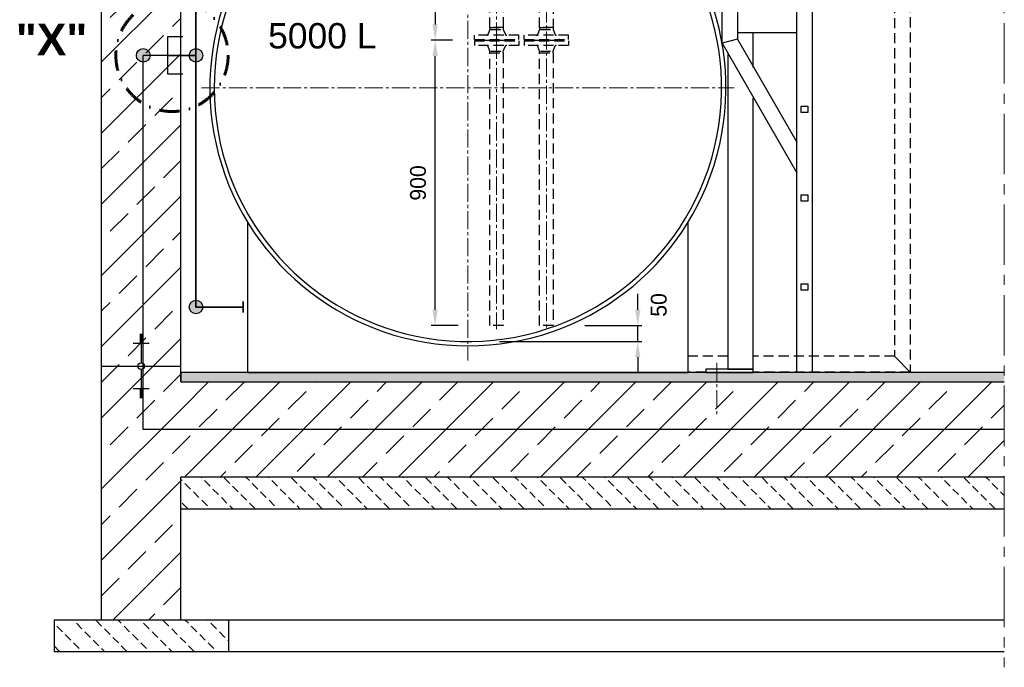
# Model space of a CAD drawing. Header units: millimetres. Extents: x -2329 to 35453, y 325 to 8304.
# Tile 7 of 11: x 5912 to 9016, y 3686 to 5729. Entities that reach past the tile are written whole.
import ezdxf

# ---------------------------------------------------------------- set-up
doc = ezdxf.new("R2010")
doc.units = ezdxf.units.MM
for name, pattern in [('DASHDOT', [25.4, 12.7, -6.35, 0, -6.35]), ('HIDDEN', [9.525, 6.35, -3.175]), ('MITTE2', [28.575, 19.05, -3.175, 3.175, -3.175])]:
    doc.linetypes.add(name, pattern=pattern)
doc.layers.add('Beschriftung', color=7, linetype='Continuous')
doc.layers.add('verz. Bandstahl 30x3_5mm auf Putz', color=1, linetype='GRENZE1', lineweight=35)
doc.layers.add('verz. Bandstahl 30x3_5mm im Beton', color=5, linetype='GRENZE1', lineweight=35)
doc.styles.add('LBB3.5M1000', font='isocp.shx', dxfattribs={"height": 3.5})
doc.linetypes.add('GRENZE1', pattern='A,6.35,-2.54,[133,ltypeshp.shx,S=2.54,R=0,X=-2.54,Y=0],-2.54,25.4', length=36.83)
doc.dimstyles.new('DIN', dxfattribs={"dimtxt": 2.5, "dimasz": 2.5, "dimexe": 1.25, "dimexo": 0.625, "dimtad": 1, "dimtih": 1, "dimdec": 4, "dimdsep": 46, "dimlunit": 6, "dimtxsty": 'Standard', "dimcen": 2.5, "dimadec": 0, "dimazin": 0, "dimtfac": 1, "dimtdec": 4, "dimtmove": 0, "dimatfit": 3, "dimfxl": 0, "dimtvp": 1, "dimtolj": 1, "dimtzin": 0, "dimarcsym": 0})
pattern_1 = [(45, (-34494.86, -30129.65), (-112.2532, 112.2532), []), (45, (-34382.61, -30129.65), (-112.2532, 112.2532), [79.375, -39.6875])]

# ---------------------------------------------------------------- blocks, each defined once
blk = doc.blocks.new('*D20')
at = {"color": 0, "lineweight": -2, "transparency": 16777216}
for p, q in [((7276.4, 6660), (7209.1, 6660)), ((7221.6, 6610), (7221.6, 5714)), ((7276.4, 5664), (7209.1, 5664))]:
    blk.add_line(p, q, dxfattribs=at)
at = {"color": 0, "transparency": 16777216}
for points in [[(7213.2, 6610), (7229.9, 6610), (7221.6, 6660)], [(7213.2, 5714), (7229.9, 5714), (7221.6, 5664)]]:
    blk.add_solid(points, dxfattribs=at)
at = {"layer": 'DEFPOINTS', "color": 0, "transparency": 16777216}
for p in [(7376.4, 6660), (7221.6, 5664), (7376.4, 5664)]:
    blk.add_point(p, dxfattribs=at)
at = {"color": 0, "transparency": 16777216, "insert": (7164, 6162), "char_height": 50, "attachment_point": 5, "rotation": 90}
blk.add_mtext('\\A1;996', dxfattribs=at)
blk = doc.blocks.new('*D21')
at = {"color": 0, "lineweight": -2, "transparency": 16777216}
for p, q in [((7276.4, 5664), (7209.1, 5664)), ((7221.6, 4814), (7221.6, 5614)), ((7294.2, 4764), (7209.1, 4764))]:
    blk.add_line(p, q, dxfattribs=at)
at = {"color": 0, "transparency": 16777216}
for points in [[(7213.2, 5614), (7229.9, 5614), (7221.6, 5664)], [(7213.2, 4814), (7229.9, 4814), (7221.6, 4764)]]:
    blk.add_solid(points, dxfattribs=at)
at = {"layer": 'DEFPOINTS', "color": 0, "transparency": 16777216}
for p in [(7221.6, 5664), (7376.4, 5664), (7394.2, 4764)]:
    blk.add_point(p, dxfattribs=at)
at = {"color": 0, "transparency": 16777216, "insert": (7167.8, 5214), "char_height": 50, "attachment_point": 5, "rotation": 90}
blk.add_mtext('\\A1;900', dxfattribs=at)
blk = doc.blocks.new('*D22')
at = {"color": 0, "lineweight": -2, "transparency": 16777216}
for p, q in [((7860.5, 4814), (7860.5, 4864)), ((7693.5, 4764), (7873, 4764)), ((7860.5, 4714), (7860.5, 4764)), ((7424.9, 4714), (7873, 4714)), ((7860.5, 4664), (7860.5, 4614))]:
    blk.add_line(p, q, dxfattribs=at)
at = {"color": 0, "transparency": 16777216}
for points in [[(7852.2, 4814), (7868.9, 4814), (7860.5, 4764)], [(7852.2, 4664), (7868.9, 4664), (7860.5, 4714)]]:
    blk.add_solid(points, dxfattribs=at)
at = {"layer": 'DEFPOINTS', "color": 0, "transparency": 16777216}
for p in [(7593.5, 4764), (7860.5, 4764), (7324.9, 4714)]:
    blk.add_point(p, dxfattribs=at)
at = {"color": 0, "transparency": 16777216, "insert": (7926.9, 4829.2), "char_height": 50, "attachment_point": 5, "rotation": 90}
blk.add_mtext('\\A1;50', dxfattribs=at)

msp = doc.modelspace()

# ---------------------------------------------------------------- hatches: boundary and pattern name
at = {"lineweight": 5}
h = msp.add_hatch(dxfattribs=at)
h.set_pattern_fill('ANSI33', color=256, scale=25)
h.set_pattern_definition(pattern_1)
h.paths.add_polyline_path([(6230.1, 7793), (6360.2, 7789.1), (6359.9, 7779.1), (6399.9, 7777.9), (6419.9, 7757.3), (6419.9, 3836.3), (6364.9, 3836.3), (6359.9, 3836.3), (6169.9, 3836.3), (6169.9, 7764.8), (6189.8, 7784.2), (6229.8, 7783)])
h = msp.add_hatch(dxfattribs=at)
h.set_pattern_fill('ANSI33', color=256, scale=25)
h.set_pattern_definition([(45, (6169.86, 30295.6), (-112.2532, 112.2532), []), (45, (6282.11, 30295.6), (-112.2532, 112.2532), [79.375, -39.6875])])
h.paths.add_polyline_path([(6305.2, 4636.3, 1), (6284.5, 4636.3, 1)])
h = msp.add_hatch(dxfattribs=at)
h.set_pattern_fill('ANSI36', color=256, scale=5, angle=90)
h.set_pattern_definition([(135, (-39869.862, -817.309), (-30.8696304, 8.41899), [39.6875, -7.9375, 0, -7.9375])])
h.paths.add_polyline_path([(9016.3, 4616.3), (6419.9, 4616.3), (6419.9, 4586.3), (9016.3, 4586.3)])
h = msp.add_hatch(dxfattribs=at)
h.set_pattern_fill('ANSI33', color=256, scale=25)
h.set_pattern_definition(pattern_1)
h.paths.add_polyline_path([(9016.3, 4586.3), (6419.9, 4586.3), (6419.9, 4286.3), (9016.3, 4286.3)])
h = msp.add_hatch(dxfattribs=at)
h.set_pattern_fill('BETON_UNBEWEHRT', color=256, scale=200, angle=90, pattern_type=2)
h.set_pattern_definition([(135, (9119.59, 30358.427), (-35.35534, -35.35534), [25, -12.5])])
h.paths.add_polyline_path([(9016.3, 4186.3), (9016.3, 4286.3), (6419.9, 4286.3), (6419.9, 4186.3)])
h = msp.add_hatch(dxfattribs=at)
h.set_pattern_fill('BETON_UNBEWEHRT', color=256, scale=200, angle=90, pattern_type=2)
h.set_pattern_definition([(135, (6169.86, 29908.427), (-35.35534, -35.35534), [25, -12.5])])
h.paths.add_polyline_path([(6569.9, 3836.3), (6019.9, 3836.3), (6019.9, 3736.3), (6569.9, 3736.3)])
at = {"layer": 'verz. Bandstahl 30x3_5mm auf Putz', "lineweight": -3}
h = msp.add_hatch(color=256, dxfattribs=at)
h.dxf.hatch_style = 1
edge = h.paths.add_edge_path()
edge.add_arc((6467.5, 5616.3), 21.4, 0, 360)
h = msp.add_hatch(color=256, dxfattribs=at)
h.dxf.hatch_style = 1
edge = h.paths.add_edge_path()
edge.add_arc((6467.5, 4822.7), 21.4, 0, 360)
at = {"layer": 'verz. Bandstahl 30x3_5mm im Beton', "lineweight": -3, "ltscale": 20}
h = msp.add_hatch(color=256, dxfattribs=at)
h.dxf.hatch_style = 1
edge = h.paths.add_edge_path()
edge.add_arc((6301.1, 5616.3), 21.4, 0, 360)

# ---------------------------------------------------------------- linework, layer by layer
at = {"linetype": 'MITTE2', "lineweight": 18, "ltscale": 10}
msp.add_line((9016.3, 8003.8), (9016.3, 3686.3), dxfattribs=at)
for p, q in [((6169.9, 3836.3), (6169.9, 7764.8)), ((6419.9, 4586.3), (6419.9, 7757.3)), ((8362.1, 5688), (8174.6, 5688)), ((8126.3, 5654.8), (8362.1, 5246.3)), ((8174.6, 5667.8), (8362.1, 5342.9)), ((6299.9, 4736), (6289.9, 4736)), ((6299.9, 4732.4), (6289.9, 4732.4)), ((6299.9, 4728.9), (6289.9, 4728.9)), ((6299.9, 4725.4), (6289.9, 4725.4)), ((6299.9, 4721.9), (6289.9, 4721.9)), ((6294.9, 4736.3), (6294.9, 4646.7)), ((6319.9, 4707.8), (6269.9, 4707.8)), ((6299.9, 4718.4), (6289.9, 4718.4)), ((6299.9, 4714.8), (6289.9, 4714.8)), ((6299.9, 4711.3), (6289.9, 4711.3)), ((8669.9, 4667.5), (8719.9, 4617.5)), ((6169.9, 4636.3), (6419.9, 4636.3)), ((6294.9, 4626), (6294.9, 4536.3)), ((6319.9, 4564.8), (6269.9, 4564.8)), ((6299.9, 4561.3), (6289.9, 4561.3)), ((6299.9, 4557.8), (6289.9, 4557.8)), ((6299.9, 4554.3), (6289.9, 4554.3)), ((6299.9, 4550.7), (6289.9, 4550.7)), ((6299.9, 4547.2), (6289.9, 4547.2)), ((6299.9, 4543.7), (6289.9, 4543.7)), ((6299.9, 4540.2), (6289.9, 4540.2)), ((6299.9, 4536.7), (6289.9, 4536.7)), ((6419.9, 3836.3), (6419.9, 4286.3)), ((9016.3, 4286.3), (6419.9, 4286.3)), ((6419.9, 4186.3), (9016.3, 4186.3)), ((6019.9, 3836.3), (9016.3, 3836.3)), ((6019.9, 3836.3), (6019.9, 3736.3)), ((6569.9, 3836.3), (6569.9, 3736.3)), ((6019.9, 3736.3), (9016.3, 3736.3))]:
    msp.add_line(p, q)
at = {"linetype": 'MITTE2', "lineweight": 5, "ltscale": 3}
for p, q in [((7572.3, 7492.2), (7572.3, 4753.2)), ((7415.4, 5662.5), (7415.4, 6660)), ((7415.4, 5662.5), (7415.4, 4753.2))]:
    msp.add_line(p, q, dxfattribs=at)
at = {"linetype": 'MITTE2', "lineweight": 18, "ltscale": 3}
for p, q in [((7324.9, 6582.8), (7324.9, 4654.5)), ((6485, 5514), (8164.7, 5514)), ((8109.9, 4646.3), (8109.9, 4477.9))]:
    msp.add_line(p, q, dxfattribs=at)
at = {"linetype": 'HIDDEN', "ltscale": 5}
for p, q in [((7394.2, 5698), (7388.9, 5683.9)), ((7394.2, 5704), (7394.2, 5698)), ((7394.2, 5704), (7436.6, 5704)), ((7397.2, 5698), (7433.6, 5698)), ((7436.6, 5704), (7436.6, 5698)), ((7436.6, 5698), (7442, 5683.9)), ((7551.1, 5698), (7545.8, 5683.9)), ((7551.1, 5704), (7551.1, 5698)), ((7551.1, 5704), (7593.5, 5704)), ((7554.1, 5698), (7590.5, 5698)), ((7593.5, 5704), (7593.5, 5698)), ((7593.5, 5698), (7598.9, 5683.9)), ((7345.4, 5666), (7345.4, 5680)), ((7485.4, 5680), (7345.4, 5680)), ((7345.4, 5666), (7485.4, 5666)), ((7345.4, 5662), (7485.4, 5662)), ((7345.4, 5662), (7345.4, 5648)), ((7376.4, 5664), (7454.4, 5664)), ((7376.4, 5664), (7376.4, 5664)), ((7376.4, 5664), (7376.4, 5664)), ((7376.4, 5664), (7454.4, 5664)), ((7454.4, 5664), (7454.4, 5664)), ((7454.4, 5664), (7454.4, 5664)), ((7485.4, 5666), (7485.4, 5680)), ((7485.4, 5662), (7485.4, 5648)), ((7502.3, 5666), (7502.3, 5680)), ((7642.3, 5680), (7502.3, 5680)), ((7502.3, 5666), (7642.3, 5666)), ((7502.3, 5662), (7642.3, 5662)), ((7502.3, 5662), (7502.3, 5648)), ((7533.3, 5664), (7611.3, 5664)), ((7533.3, 5664), (7533.3, 5664)), ((7533.3, 5664), (7533.3, 5664)), ((7533.3, 5664), (7611.3, 5664)), ((7611.3, 5664), (7611.3, 5664)), ((7611.3, 5664), (7611.3, 5664)), ((7642.3, 5666), (7642.3, 5680)), ((7642.3, 5662), (7642.3, 5648)), ((7485.4, 5648), (7345.4, 5648)), ((7394.2, 5630), (7388.9, 5644.1)), ((7394.2, 5624), (7394.2, 5630)), ((7397.2, 5630), (7433.6, 5630)), ((7436.6, 5630), (7442, 5644.1)), ((7436.6, 5624), (7436.6, 5630)), ((7642.3, 5648), (7502.3, 5648)), ((7551.1, 5630), (7545.8, 5644.1)), ((7551.1, 5624), (7551.1, 5630)), ((7554.1, 5630), (7590.5, 5630)), ((7593.5, 5630), (7598.9, 5644.1)), ((7593.5, 5624), (7593.5, 5630))]:
    msp.add_line(p, q, dxfattribs=at)
for points in [[(8236.1, 7117.5), (8719.9, 7117.5), (8719.9, 4617.5), (8224.9, 4617.5)], [(8099.9, 7067.5), (8669.9, 7067.5), (8669.9, 4667.5), (8224.9, 4667.5)], [(7593.5, 6208.3), (7593.5, 5704), (7551.1, 5704), (7551.1, 6208.3)], [(8144.9, 4667.5), (8019.9, 4667.5)], [(8074.9, 4617.5), (8019.9, 4617.5)]]:
    msp.add_lwpolyline(points, dxfattribs=at)
for points in [[(7394.2, 6594), (7436.6, 6594), (7436.6, 5704), (7394.2, 5704)], [(7394.2, 5624), (7436.6, 5624), (7436.6, 4764), (7394.2, 4764)], [(7551.1, 5624), (7593.5, 5624), (7593.5, 4764), (7551.1, 4764)]]:
    msp.add_lwpolyline(points, close=True, dxfattribs=at)
msp.add_lwpolyline([(8362.1, 4616.3), (8362.1, 6042.1, 0.414214), (8162.1, 6242.1), (7831.9, 6242.1), (7831.9, 6290.4), (8162.1, 6290.4, -0.414214), (8410.4, 6042.1), (8410.4, 4616.3)], format="xyb", close=True)
for points in [[(8174.6, 5667.8), (8126.3, 5654.8), (8126.3, 6242.1), (8174.6, 6242.1)], [(8376.3, 5456.3), (8396.3, 5456.3), (8396.3, 5436.3), (8376.3, 5436.3)], [(8376.3, 5176.3), (8396.3, 5176.3), (8396.3, 5156.3), (8376.3, 5156.3)], [(8376.3, 4896.3), (8396.3, 4896.3), (8396.3, 4876.3), (8376.3, 4876.3)], [(8074.9, 4616.3), (8224.9, 4616.3), (8224.9, 4626.3), (8074.9, 4626.3)]]:
    msp.add_lwpolyline(points, close=True)
for points in [[(8224.9, 5578.2), (8224.9, 5688)], [(8144.9, 5620.2), (8144.9, 4626.3), (8224.9, 4626.3), (8224.9, 5481.6)], [(6629.9, 5090.9), (6629.9, 4616.3), (8019.9, 4616.3), (8019.9, 5090.9)], [(9016.3, 4616.3), (6419.9, 4616.3), (6419.9, 4586.3), (9016.3, 4586.3)]]:
    msp.add_lwpolyline(points)
msp.add_circle((6294.9, 4636.3), 10.4)
for radius, start, end in [(800, 111.9232, 64.6157), (813.7, 120, 270), (813.7, 270, 60)]:
    msp.add_arc((7324.9, 5514), radius, start, end)
for centre, radius, start, end in [((7383.3, 5686), 6, 270, 339.3045), ((7447.6, 5686), 6, 200.6955, 270), ((7540.2, 5686), 6, 270, 339.3045), ((7604.5, 5686), 6, 200.6955, 270), ((7374.4, 5664), 2, 0, 90), ((7374.4, 5664), 2, 270, 0), ((7456.4, 5664), 2, 90, 180), ((7456.4, 5664), 2, 180, 270), ((7531.3, 5664), 2, 0, 90), ((7531.3, 5664), 2, 270, 0), ((7613.3, 5664), 2, 90, 180), ((7613.3, 5664), 2, 180, 270), ((7383.3, 5642), 6, 20.6955, 90), ((7447.6, 5642), 6, 90, 159.3045), ((7540.2, 5642), 6, 20.6955, 90), ((7604.5, 5642), 6, 90, 159.3045)]:
    msp.add_arc(centre, radius, start, end, dxfattribs=at)
at = {"layer": 'Beschriftung', "linetype": 'DASHDOT', "lineweight": 60, "ltscale": 5}
msp.add_circle((6391.8, 5616.3), 177, dxfattribs=at)
at = {"layer": 'verz. Bandstahl 30x3_5mm auf Putz', "ltscale": 3}
for p, q in [((6467.5, 4822.7), (6467.5, 6374)), ((6467.5, 5616.3), (6377.7, 5616.3)), ((6467.5, 4822.7), (6615.9, 4822.7))]:
    msp.add_line(p, q, dxfattribs=at)
at = {"layer": 'verz. Bandstahl 30x3_5mm auf Putz'}
msp.add_line((6615.9, 4839.8), (6615.9, 4805.6), dxfattribs=at)
at = {"layer": 'verz. Bandstahl 30x3_5mm auf Putz', "lineweight": -3, "ltscale": 5}
for centre in [(6467.5, 5616.3), (6467.5, 4822.7)]:
    msp.add_circle(centre, 21.4, dxfattribs=at)
at = {"layer": 'verz. Bandstahl 30x3_5mm im Beton', "lineweight": -3, "ltscale": 20}
for p, q in [((6426.1, 5674.5), (6377.7, 5674.5)), ((6377.7, 5674.5), (6377.7, 5558.1)), ((6377.7, 5616.3), (6301.1, 5616.3)), ((6377.7, 5558.1), (6426.1, 5558.1))]:
    msp.add_line(p, q, dxfattribs=at)
at = {"layer": 'verz. Bandstahl 30x3_5mm im Beton', "lineweight": -3, "ltscale": 8}
for p, q in [((6301.1, 4436.3), (6301.1, 5616.3)), ((9016.3, 4436.3), (6301.1, 4436.3))]:
    msp.add_line(p, q, dxfattribs=at)
at = {"layer": 'verz. Bandstahl 30x3_5mm im Beton', "lineweight": -3, "ltscale": 20}
msp.add_circle((6301.1, 5616.3), 21.4, dxfattribs=at)

# ---------------------------------------------------------------- texts
at = {"style": 'LBB3.5M1000'}
for s, width, heights, insert, char_height, attachment_point in [('{\\fArial|b1|i0|c0|p34;"X"}', 221.067, [0], (5899.3, 5716.4), 100, 1), ('{\\fArial|b0|i0|c0|p34;5000 L}', 358.475, [114], (6865.8, 5677.6), 80, 5)]:
    msp.add_mtext_dynamic_manual_height_columns(s, width=width, gutter_width=17.5, heights=heights, dxfattribs=dict(at, insert=insert, char_height=char_height, attachment_point=attachment_point))

# ---------------------------------------------------------------- dimensions: what is measured, and where the dimension line sits
for base, p1, p2, picture, middle in [((7221.6, 5664), (7376.4, 6660), (7376.4, 5664), '*D20', (7164, 6162)), ((7221.6, 5664), (7394.2, 4764), (7376.4, 5664), '*D21', (7167.8, 5214)), ((7860.5, 4764), (7324.9, 4714), (7593.5, 4764), '*D22', (7926.9, 4829.2))]:
    dim = msp.add_linear_dim(base=base, p1=p1, p2=p2, angle=90, dimstyle='DIN', override={"dimscale": 10, "dimtxt": 5, "dimasz": 5, "dimexo": 10, "dimdec": 0, "dimtmove": 2})
    dim.commit()
    dim.dimension.update_dxf_attribs({"geometry": picture, "text_midpoint": middle, "dimtype": 160})

doc.saveas('drawing.dxf')
